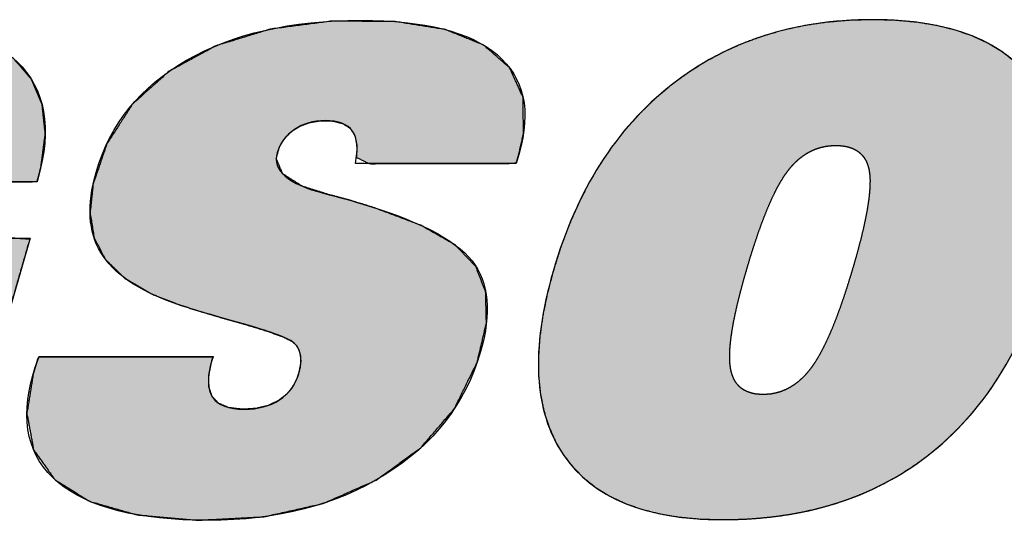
# Model space of a CAD drawing. Header units: millimetres. Extents: x 6 to 292, y 5 to 204.
# Tile 5 of 9: x 183.82 to 188.91, y 27.4 to 29.99. Entities that reach past the tile are written whole.
import ezdxf

# ---------------------------------------------------------------- set-up
doc = ezdxf.new("R2010")
doc.units = ezdxf.units.MM
doc.layers.add('细实线', color=7, linetype='Continuous')
doc.layers.add('阴影线', color=7, linetype='Continuous')

# ---------------------------------------------------------------- blocks, each defined once
blk = doc.blocks.new('DEGSON-LOGO')
at = {"layer": '阴影线', "linetype": 'Continuous'}
h = blk.add_hatch(color=7, dxfattribs=at)
edge = h.paths.add_edge_path()
edge.add_spline(control_points=[(12.8619, 1.9165), (12.8891, 1.9289), (12.9176, 1.9381), (12.9475, 1.9443)], knot_values=[0.28, 0.28, 0.28, 0.28, 0.31, 0.31, 0.31, 0.31], degree=3, periodic=0)
edge.add_spline(control_points=[(12.9475, 1.9443), (12.9773, 1.9505), (13.0086, 1.9536), (13.0411, 1.9536)], knot_values=[0.25, 0.25, 0.25, 0.25, 0.28, 0.28, 0.28, 0.28], degree=3, periodic=0)
edge.add_spline(control_points=[(13.0411, 1.9536), (13.0582, 1.9536), (13.0742, 1.9526), (13.0892, 1.9505)], knot_values=[0.22, 0.22, 0.22, 0.22, 0.25, 0.25, 0.25, 0.25], degree=3, periodic=0)
edge.add_spline(control_points=[(13.0892, 1.9505), (13.1042, 1.9485), (13.1181, 1.9454), (13.1309, 1.9413)], knot_values=[0.19, 0.19, 0.19, 0.19, 0.22, 0.22, 0.22, 0.22], degree=3, periodic=0)
edge.add_spline(control_points=[(13.1309, 1.9413), (13.1437, 1.9372), (13.1554, 1.932), (13.1661, 1.9259)], knot_values=[0.16, 0.16, 0.16, 0.16, 0.19, 0.19, 0.19, 0.19], degree=3, periodic=0)
edge.add_spline(control_points=[(13.1661, 1.9259), (13.1767, 1.9198), (13.1863, 1.9126), (13.1948, 1.9045)], knot_values=[0.129997, 0.129997, 0.129997, 0.129997, 0.16, 0.16, 0.16, 0.16], degree=3, periodic=0)
edge.add_spline(control_points=[(13.1948, 1.9045), (13.1962, 1.9032), (13.1976, 1.9018), (13.1989, 1.9004), (13.2057, 1.8932), (13.2115, 1.8854), (13.2164, 1.8771)], knot_values=[0.1, 0.1, 0.1, 0.1, 0.104997, 0.104997, 0.104997, 0.129997, 0.129997, 0.129997, 0.129997], degree=3, periodic=0)
edge.add_spline(control_points=[(13.2164, 1.8771), (13.2223, 1.867), (13.2269, 1.8562), (13.2302, 1.8445)], knot_values=[0.070003, 0.070003, 0.070003, 0.070003, 0.1, 0.1, 0.1, 0.1], degree=3, periodic=0)
edge.add_spline(control_points=[(13.2302, 1.8445), (13.2334, 1.8329), (13.2354, 1.8204), (13.2361, 1.8071)], knot_values=[0.04, 0.04, 0.04, 0.04, 0.070003, 0.070003, 0.070003, 0.070003], degree=3, periodic=0)
edge.add_spline(control_points=[(13.2361, 1.8071), (13.2367, 1.7938), (13.2361, 1.7798), (13.2342, 1.7649)], knot_values=[0.01, 0.01, 0.01, 0.01, 0.04, 0.04, 0.04, 0.04], degree=3, periodic=0)
edge.add_line((13.2342, 1.7649), (13.2926, 1.7497))
edge.add_line((13.2926, 1.7497), (13.5436, 1.7497))
edge.add_line((13.5436, 1.7497), (13.8559, 1.7497))
edge.add_line((13.8559, 1.7497), (14.0825, 1.7497))
edge.add_line((14.0825, 1.7497), (14.1179, 1.7502))
edge.add_line((14.1179, 1.7502), (14.1189, 1.7536))
edge.add_line((14.1189, 1.7536), (14.1202, 1.7583))
edge.add_line((14.1202, 1.7583), (14.1213, 1.7621))
edge.add_line((14.1213, 1.7621), (14.1376, 1.825))
edge.add_line((14.1376, 1.825), (14.1601, 1.9968))
edge.add_line((14.1601, 1.9968), (14.1438, 2.1478))
edge.add_line((14.1438, 2.1478), (14.0889, 2.2778))
edge.add_line((14.0889, 2.2778), (13.9953, 2.3869))
edge.add_line((13.9953, 2.3869), (13.8656, 2.4728))
edge.add_line((13.8656, 2.4728), (13.701, 2.5342))
edge.add_line((13.701, 2.5342), (13.5014, 2.5711))
edge.add_line((13.5014, 2.5711), (13.267, 2.5834))
edge.add_line((13.267, 2.5834), (12.954, 2.5641))
edge.add_line((12.954, 2.5641), (12.6649, 2.5061))
edge.add_line((12.6649, 2.5061), (12.4, 2.4095))
edge.add_line((12.4, 2.4095), (12.1592, 2.2743))
edge.add_line((12.1592, 2.2743), (11.9458, 2.1032))
edge.add_line((11.9458, 2.1032), (11.7659, 1.9008))
edge.add_line((11.7659, 1.9008), (11.6198, 1.6671))
edge.add_line((11.6198, 1.6671), (11.5076, 1.4022))
edge.add_line((11.5076, 1.4022), (11.4327, 1.1202))
edge.add_line((11.4327, 1.1202), (11.4055, 0.8641))
edge.add_line((11.4055, 0.8641), (11.4269, 0.6371))
edge.add_line((11.4269, 0.6371), (11.4967, 0.4392))
edge.add_line((11.4967, 0.4392), (11.6141, 0.2719))
edge.add_line((11.6141, 0.2719), (11.773, 0.1438))
edge.add_line((11.773, 0.1438), (11.9725, 0.0562))
edge.add_line((11.9725, 0.0562), (12.2126, 0.009))
edge.add_line((12.2126, 0.009), (12.4416, 0.0003))
edge.add_line((12.4416, 0.0003), (12.5843, 0.0044))
edge.add_line((12.5843, 0.0044), (12.732, 0.0137))
edge.add_line((12.732, 0.0137), (12.8847, 0.0281))
edge.add_line((12.8847, 0.0281), (13.0423, 0.0476))
edge.add_line((13.0423, 0.0476), (13.204, 0.0721))
edge.add_line((13.204, 0.0721), (13.3696, 0.1014))
edge.add_line((13.3696, 0.1014), (13.5389, 0.1357))
edge.add_line((13.5389, 0.1357), (13.7121, 0.175))
edge.add_line((13.7121, 0.175), (13.7269, 0.2259))
edge.add_line((13.7269, 0.2259), (13.7659, 0.3612))
edge.add_line((13.7659, 0.3612), (13.8216, 0.554))
edge.add_line((13.8216, 0.554), (13.8863, 0.7779))
edge.add_line((13.8863, 0.7779), (13.9523, 1.0061))
edge.add_line((13.9523, 1.0061), (14.0118, 1.2123))
edge.add_line((14.0118, 1.2123), (14.0573, 1.3697))
edge.add_line((14.0573, 1.3697), (14.081, 1.4517))
edge.add_line((14.081, 1.4517), (13.9958, 1.4577))
edge.add_spline(control_points=[(13.9958, 1.4577), (13.7508, 1.4577), (13.0596, 1.4577), (12.8671, 1.4577)], knot_values=[0.12, 0.12, 0.12, 0.12, 0.84, 0.84, 0.84, 0.84], degree=3, periodic=0)
edge.add_line((12.8671, 1.4577), (12.8112, 1.4382))
edge.add_line((12.8112, 1.4382), (12.7749, 1.3127))
edge.add_line((12.7749, 1.3127), (12.725, 1.1397))
edge.add_line((12.725, 1.1397), (12.6848, 1.0006))
edge.add_line((12.6848, 1.0006), (12.6811, 0.9669))
edge.add_spline(control_points=[(12.6811, 0.9669), (12.7161, 0.9669), (12.8952, 0.9669), (12.9714, 0.9669)], knot_values=[0.2, 0.2, 0.2, 0.2, 0.92, 0.92, 0.92, 0.92], degree=3, periodic=0)
edge.add_line((12.9714, 0.9669), (13.0054, 0.9656))
edge.add_line((13.0054, 0.9656), (12.9901, 0.9125))
edge.add_line((12.9901, 0.9125), (12.9623, 0.8162))
edge.add_line((12.9623, 0.8162), (12.9356, 0.7238))
edge.add_line((12.9356, 0.7238), (12.9237, 0.6825))
edge.add_spline(control_points=[(12.9237, 0.6825), (12.9115, 0.676), (12.8994, 0.6698), (12.8873, 0.6641)], knot_values=[0.97, 0.97, 0.97, 0.97, 1, 1, 1, 1], degree=3, periodic=0)
edge.add_spline(control_points=[(12.8873, 0.6641), (12.8753, 0.6584), (12.8633, 0.6531), (12.8513, 0.6481)], knot_values=[0.94, 0.94, 0.94, 0.94, 0.97, 0.97, 0.97, 0.97], degree=3, periodic=0)
edge.add_spline(control_points=[(12.8513, 0.6481), (12.8394, 0.6432), (12.8275, 0.6387), (12.8157, 0.6347)], knot_values=[0.91, 0.91, 0.91, 0.91, 0.94, 0.94, 0.94, 0.94], degree=3, periodic=0)
edge.add_spline(control_points=[(12.8157, 0.6347), (12.8039, 0.6306), (12.7922, 0.627), (12.7805, 0.6238)], knot_values=[0.88, 0.88, 0.88, 0.88, 0.91, 0.91, 0.91, 0.91], degree=3, periodic=0)
edge.add_spline(control_points=[(12.7805, 0.6238), (12.7786, 0.6232), (12.7767, 0.6227), (12.7747, 0.6222), (12.765, 0.6195), (12.7554, 0.6171), (12.7458, 0.615)], knot_values=[0.85, 0.85, 0.85, 0.85, 0.855, 0.855, 0.855, 0.88, 0.88, 0.88, 0.88], degree=3, periodic=0)
edge.add_spline(control_points=[(12.7458, 0.615), (12.7342, 0.6125), (12.7228, 0.6104), (12.7113, 0.6086)], knot_values=[0.82, 0.82, 0.82, 0.82, 0.85, 0.85, 0.85, 0.85], degree=3, periodic=0)
edge.add_spline(control_points=[(12.7113, 0.6086), (12.6999, 0.6069), (12.6885, 0.6055), (12.6772, 0.6045)], knot_values=[0.79, 0.79, 0.79, 0.79, 0.82, 0.82, 0.82, 0.82], degree=3, periodic=0)
edge.add_spline(control_points=[(12.6772, 0.6045), (12.6659, 0.6035), (12.6547, 0.6029), (12.6435, 0.6027)], knot_values=[0.76, 0.76, 0.76, 0.76, 0.79, 0.79, 0.79, 0.79], degree=3, periodic=0)
edge.add_spline(control_points=[(12.6435, 0.6027), (12.6398, 0.6026), (12.6361, 0.6025), (12.6324, 0.6025), (12.6117, 0.6025), (12.5924, 0.6038), (12.5743, 0.6062)], knot_values=[0.73, 0.73, 0.73, 0.73, 0.74, 0.74, 0.74, 0.76, 0.76, 0.76, 0.76], degree=3, periodic=0)
edge.add_spline(control_points=[(12.5743, 0.6062), (12.5472, 0.6099), (12.5231, 0.6164), (12.502, 0.6256)], knot_values=[0.7, 0.7, 0.7, 0.7, 0.73, 0.73, 0.73, 0.73], degree=3, periodic=0)
edge.add_spline(control_points=[(12.502, 0.6256), (12.4808, 0.6348), (12.4626, 0.6468), (12.4473, 0.6615)], knot_values=[0.669998, 0.669998, 0.669998, 0.669998, 0.7, 0.7, 0.7, 0.7], degree=3, periodic=0)
edge.add_spline(control_points=[(12.4473, 0.6615), (12.432, 0.6762), (12.4196, 0.6937), (12.4101, 0.7139)], knot_values=[0.64, 0.64, 0.64, 0.64, 0.669998, 0.669998, 0.669998, 0.669998], degree=3, periodic=0)
edge.add_spline(control_points=[(12.4101, 0.7139), (12.4054, 0.724), (12.4014, 0.7348), (12.3981, 0.7462), (12.3948, 0.7577), (12.3922, 0.7702), (12.3903, 0.7836)], knot_values=[0.61, 0.61, 0.61, 0.61, 0.625, 0.625, 0.625, 0.64, 0.64, 0.64, 0.64], degree=3, periodic=0)
edge.add_spline(control_points=[(12.3903, 0.7836), (12.3865, 0.8106), (12.3854, 0.8415), (12.3871, 0.8765)], knot_values=[0.58, 0.58, 0.58, 0.58, 0.61, 0.61, 0.61, 0.61], degree=3, periodic=0)
edge.add_spline(control_points=[(12.3871, 0.8765), (12.3887, 0.9115), (12.3932, 0.9505), (12.4003, 0.9935)], knot_values=[0.55, 0.55, 0.55, 0.55, 0.58, 0.58, 0.58, 0.58], degree=3, periodic=0)
edge.add_spline(control_points=[(12.4003, 0.9935), (12.4075, 1.0365), (12.4174, 1.0836), (12.43, 1.1347)], knot_values=[0.52, 0.52, 0.52, 0.52, 0.55, 0.55, 0.55, 0.55], degree=3, periodic=0)
edge.add_spline(control_points=[(12.43, 1.1347), (12.4385, 1.1687), (12.4481, 1.2046), (12.459, 1.2422), (12.465, 1.263), (12.471, 1.2832), (12.4771, 1.303)], knot_values=[0.49, 0.49, 0.49, 0.49, 0.51, 0.51, 0.51, 0.52, 0.52, 0.52, 0.52], degree=3, periodic=0)
edge.add_spline(control_points=[(12.4771, 1.303), (12.4954, 1.3624), (12.514, 1.4173), (12.5331, 1.4679)], knot_values=[0.46, 0.46, 0.46, 0.46, 0.49, 0.49, 0.49, 0.49], degree=3, periodic=0)
edge.add_spline(control_points=[(12.5331, 1.4679), (12.5521, 1.5184), (12.5715, 1.5646), (12.5913, 1.6065)], knot_values=[0.43, 0.43, 0.43, 0.43, 0.46, 0.46, 0.46, 0.46], degree=3, periodic=0)
edge.add_spline(control_points=[(12.5913, 1.6065), (12.6112, 1.6483), (12.6314, 1.6858), (12.652, 1.7189)], knot_values=[0.4, 0.4, 0.4, 0.4, 0.43, 0.43, 0.43, 0.43], degree=3, periodic=0)
edge.add_spline(control_points=[(12.652, 1.7189), (12.6691, 1.7465), (12.6866, 1.7711), (12.7043, 1.7926), (12.7078, 1.7969), (12.7114, 1.8011), (12.715, 1.8052)], knot_values=[0.37, 0.37, 0.37, 0.37, 0.395, 0.395, 0.395, 0.4, 0.4, 0.4, 0.4], degree=3, periodic=0)
edge.add_spline(control_points=[(12.715, 1.8052), (12.7368, 1.8299), (12.76, 1.8515), (12.7844, 1.8701)], knot_values=[0.34, 0.34, 0.34, 0.34, 0.37, 0.37, 0.37, 0.37], degree=3, periodic=0)
edge.add_spline(control_points=[(12.7844, 1.8701), (12.8089, 1.8886), (12.8348, 1.9041), (12.8619, 1.9165)], knot_values=[0.31, 0.31, 0.31, 0.31, 0.34, 0.34, 0.34, 0.34], degree=3, periodic=0)
h = blk.add_hatch(color=7, dxfattribs=at)
edge = h.paths.add_edge_path()
edge.add_line((15.9675, 2.577), (15.6421, 2.5794))
edge.add_line((15.6421, 2.5794), (15.3214, 2.5378))
edge.add_line((15.3214, 2.5378), (15.0404, 2.4513))
edge.add_line((15.0404, 2.4513), (14.8002, 2.3207))
edge.add_line((14.8002, 2.3207), (14.6121, 2.1521))
edge.add_line((14.6121, 2.1521), (14.4788, 1.9471))
edge.add_line((14.4788, 1.9471), (14.4074, 1.7386))
edge.add_line((14.4074, 1.7386), (14.3915, 1.5892))
edge.add_line((14.3915, 1.5892), (14.4125, 1.4593))
edge.add_line((14.4125, 1.4593), (14.4708, 1.3483))
edge.add_line((14.4708, 1.3483), (14.5694, 1.2521))
edge.add_line((14.5694, 1.2521), (14.7093, 1.1698))
edge.add_line((14.7093, 1.1698), (14.856, 1.1121))
edge.add_line((14.856, 1.1121), (14.9501, 1.0822))
edge.add_line((14.9501, 1.0822), (15.0634, 1.0486))
edge.add_line((15.0634, 1.0486), (15.1439, 1.0259))
edge.add_spline(control_points=[(15.1439, 1.0259), (15.1485, 1.0246), (15.1532, 1.0233), (15.1579, 1.022), (15.1704, 1.0185), (15.1824, 1.0151), (15.1941, 1.0117)], knot_values=[0.493571, 0.493571, 0.493571, 0.493571, 0.495999, 0.495999, 0.495999, 0.502428, 0.502428, 0.502428, 0.502428], degree=3, periodic=0)
edge.add_spline(control_points=[(15.1941, 1.0117), (15.2368, 0.9994), (15.2743, 0.9879), (15.3065, 0.9773)], knot_values=[0.47, 0.47, 0.47, 0.47, 0.493571, 0.493571, 0.493571, 0.493571], degree=3, periodic=0)
edge.add_spline(control_points=[(15.3065, 0.9773), (15.3387, 0.9667), (15.3656, 0.9569), (15.3873, 0.9479)], knot_values=[0.446429, 0.446429, 0.446429, 0.446429, 0.47, 0.47, 0.47, 0.47], degree=3, periodic=0)
edge.add_spline(control_points=[(15.3873, 0.9479), (15.4038, 0.941), (15.4172, 0.9347), (15.4276, 0.9287), (15.4297, 0.9275), (15.4316, 0.9263), (15.4335, 0.925)], knot_values=[0.422857, 0.422857, 0.422857, 0.422857, 0.440714, 0.440714, 0.440714, 0.446429, 0.446429, 0.446429, 0.446429], degree=3, periodic=0)
edge.add_spline(control_points=[(15.4335, 0.925), (15.4413, 0.9196), (15.4482, 0.9135), (15.454, 0.9067)], knot_values=[0.399284, 0.399284, 0.399284, 0.399284, 0.422857, 0.422857, 0.422857, 0.422857], degree=3, periodic=0)
edge.add_spline(control_points=[(15.454, 0.9067), (15.4599, 0.8998), (15.4647, 0.8921), (15.4685, 0.8836)], knot_values=[0.375714, 0.375714, 0.375714, 0.375714, 0.399284, 0.399284, 0.399284, 0.399284], degree=3, periodic=0)
edge.add_spline(control_points=[(15.4685, 0.8836), (15.4715, 0.8769), (15.4739, 0.8698), (15.4756, 0.8621), (15.4761, 0.86), (15.4765, 0.8579), (15.4769, 0.8558)], knot_values=[0.352143, 0.352143, 0.352143, 0.352143, 0.370714, 0.370714, 0.370714, 0.375714, 0.375714, 0.375714, 0.375714], degree=3, periodic=0)
edge.add_spline(control_points=[(15.4769, 0.8558), (15.4788, 0.8458), (15.4797, 0.8351), (15.4794, 0.8238)], knot_values=[0.328571, 0.328571, 0.328571, 0.328571, 0.352143, 0.352143, 0.352143, 0.352143], degree=3, periodic=0)
edge.add_spline(control_points=[(15.4794, 0.8238), (15.4792, 0.8125), (15.478, 0.8005), (15.4757, 0.7879)], knot_values=[0.305, 0.305, 0.305, 0.305, 0.328571, 0.328571, 0.328571, 0.328571], degree=3, periodic=0)
edge.add_spline(control_points=[(15.4757, 0.7879), (15.4738, 0.7775), (15.4712, 0.7667), (15.468, 0.7555), (15.467, 0.7521), (15.466, 0.7487), (15.4649, 0.7454)], knot_values=[0.281429, 0.281429, 0.281429, 0.281429, 0.300714, 0.300714, 0.300714, 0.305, 0.305, 0.305, 0.305], degree=3, periodic=0)
edge.add_spline(control_points=[(15.4649, 0.7454), (15.4588, 0.7271), (15.4509, 0.7102), (15.4412, 0.6946)], knot_values=[0.257855, 0.257855, 0.257855, 0.257855, 0.281429, 0.281429, 0.281429, 0.281429], degree=3, periodic=0)
edge.add_spline(control_points=[(15.4412, 0.6946), (15.4315, 0.679), (15.42, 0.6648), (15.4067, 0.652)], knot_values=[0.234286, 0.234286, 0.234286, 0.234286, 0.257855, 0.257855, 0.257855, 0.257855], degree=3, periodic=0)
edge.add_spline(control_points=[(15.4067, 0.652), (15.3955, 0.641), (15.383, 0.6311), (15.3692, 0.6222), (15.3667, 0.6206), (15.3642, 0.619), (15.3616, 0.6175)], knot_values=[0.210717, 0.210717, 0.210717, 0.210717, 0.230717, 0.230717, 0.230717, 0.234286, 0.234286, 0.234286, 0.234286], degree=3, periodic=0)
edge.add_spline(control_points=[(15.3616, 0.6175), (15.3448, 0.6073), (15.3269, 0.5989), (15.3078, 0.5923)], knot_values=[0.187147, 0.187147, 0.187147, 0.187147, 0.210717, 0.210717, 0.210717, 0.210717], degree=3, periodic=0)
edge.add_spline(control_points=[(15.3078, 0.5923), (15.2887, 0.5856), (15.2684, 0.5808), (15.247, 0.5777)], knot_values=[0.163571, 0.163571, 0.163571, 0.163571, 0.187147, 0.187147, 0.187147, 0.187147], degree=3, periodic=0)
edge.add_spline(control_points=[(15.247, 0.5777), (15.2281, 0.5749), (15.2084, 0.5736), (15.1878, 0.5736), (15.1845, 0.5736), (15.1813, 0.5736), (15.1781, 0.5737)], knot_values=[0.14, 0.14, 0.14, 0.14, 0.160714, 0.160714, 0.160714, 0.163571, 0.163571, 0.163571, 0.163571], degree=3, periodic=0)
edge.add_spline(control_points=[(15.1781, 0.5737), (15.1518, 0.5742), (15.1286, 0.577), (15.1083, 0.5821)], knot_values=[0.116429, 0.116429, 0.116429, 0.116429, 0.14, 0.14, 0.14, 0.14], degree=3, periodic=0)
edge.add_spline(control_points=[(15.1083, 0.5821), (15.088, 0.5872), (15.0707, 0.5945), (15.0563, 0.604)], knot_values=[0.092857, 0.092857, 0.092857, 0.092857, 0.116429, 0.116429, 0.116429, 0.116429], degree=3, periodic=0)
edge.add_spline(control_points=[(15.0563, 0.604), (15.0432, 0.6127), (15.0326, 0.6232), (15.0243, 0.6356), (15.0235, 0.6368), (15.0227, 0.6381), (15.022, 0.6393)], knot_values=[0.069286, 0.069286, 0.069286, 0.069286, 0.090714, 0.090714, 0.090714, 0.092857, 0.092857, 0.092857, 0.092857], degree=3, periodic=0)
edge.add_spline(control_points=[(15.022, 0.6393), (15.0136, 0.6533), (15.0079, 0.6697), (15.0051, 0.6885)], knot_values=[0.045714, 0.045714, 0.045714, 0.045714, 0.069286, 0.069286, 0.069286, 0.069286], degree=3, periodic=0)
edge.add_spline(control_points=[(15.0051, 0.6885), (15.0023, 0.7073), (15.0023, 0.7285), (15.0051, 0.7521)], knot_values=[0.022143, 0.022143, 0.022143, 0.022143, 0.045714, 0.045714, 0.045714, 0.045714], degree=3, periodic=0)
edge.add_spline(control_points=[(15.0051, 0.7521), (15.0077, 0.7743), (15.0128, 0.7986), (15.0204, 0.825)], knot_values=[0, 0, 0, 0, 0.022143, 0.022143, 0.022143, 0.022143], degree=3, periodic=0)
edge.add_line((15.0205, 0.825), (15.0205, 0.825))
edge.add_line((15.0205, 0.825), (15.0221, 0.8307))
edge.add_spline(control_points=[(15.0221, 0.8307), (15.023, 0.8338), (15.0241, 0.8375), (15.025, 0.8404)], knot_values=[0.32, 0.32, 0.32, 0.32, 0.65, 0.65, 0.65, 0.65], degree=3, periodic=0)
edge.add_line((15.025, 0.8404), (15.0261, 0.8453))
edge.add_line((15.0261, 0.8453), (14.7852, 0.8453))
edge.add_line((14.7852, 0.8453), (14.3563, 0.8453))
edge.add_line((14.3563, 0.8453), (14.1272, 0.8453))
edge.add_line((14.1272, 0.8453), (14.1251, 0.8401))
edge.add_line((14.1251, 0.8401), (14.123, 0.8346))
edge.add_line((14.123, 0.8346), (14.1208, 0.829))
edge.add_line((14.1208, 0.829), (14.1186, 0.8231))
edge.add_line((14.1186, 0.8231), (14.1165, 0.8171))
edge.add_line((14.1165, 0.8171), (14.1143, 0.8109))
edge.add_line((14.1143, 0.8109), (14.1142, 0.8105))
edge.add_line((14.1142, 0.8105), (14.1099, 0.7968))
edge.add_line((14.1099, 0.7968), (14.1098, 0.7965))
edge.add_line((14.1098, 0.7965), (14.1046, 0.7789))
edge.add_line((14.1046, 0.7789), (14.0984, 0.7576))
edge.add_line((14.0984, 0.7576), (14.0653, 0.5525))
edge.add_line((14.0653, 0.5525), (14.0999, 0.364))
edge.add_line((14.0999, 0.364), (14.2082, 0.2118))
edge.add_line((14.2082, 0.2118), (14.3879, 0.0988))
edge.add_line((14.3879, 0.0988), (14.6347, 0.0283))
edge.add_line((14.6347, 0.0283), (14.9485, 0.0005))
edge.add_line((14.9485, 0.0005), (15.2889, 0.0184))
edge.add_line((15.2889, 0.0184), (15.5956, 0.0874))
edge.add_line((15.5956, 0.0874), (15.8681, 0.2078))
edge.add_line((15.8681, 0.2078), (16.0989, 0.3742))
edge.add_line((16.0989, 0.3742), (16.2731, 0.5773))
edge.add_line((16.2731, 0.5773), (16.3904, 0.817))
edge.add_line((16.3904, 0.817), (16.438, 1.0188))
edge.add_line((16.438, 1.0188), (16.4342, 1.1795))
edge.add_line((16.4342, 1.1795), (16.3833, 1.3121))
edge.add_line((16.3833, 1.3121), (16.2776, 1.4223))
edge.add_line((16.2776, 1.4223), (16.099, 1.5245))
edge.add_line((16.099, 1.5245), (15.8467, 1.6196))
edge.add_line((15.8467, 1.6196), (15.7336, 1.6537))
edge.add_line((15.7336, 1.6537), (15.6821, 1.6679))
edge.add_line((15.6821, 1.6679), (15.6215, 1.6838))
edge.add_spline(control_points=[(15.6215, 1.6838), (15.615, 1.6855), (15.6083, 1.6872), (15.6014, 1.6889), (15.558, 1.7001), (15.5203, 1.7124), (15.4882, 1.7259)], knot_values=[0.318, 0.318, 0.318, 0.318, 0.324667, 0.324667, 0.324667, 0.34, 0.34, 0.34, 0.34], degree=3, periodic=0)
edge.add_spline(control_points=[(15.4882, 1.7259), (15.4423, 1.7452), (15.408, 1.7668), (15.3855, 1.7908)], knot_values=[0.296, 0.296, 0.296, 0.296, 0.318, 0.318, 0.318, 0.318], degree=3, periodic=0)
edge.add_spline(control_points=[(15.3855, 1.7908), (15.363, 1.8148), (15.3521, 1.8411), (15.3531, 1.8697)], knot_values=[0.274, 0.274, 0.274, 0.274, 0.296, 0.296, 0.296, 0.296], degree=3, periodic=0)
edge.add_spline(control_points=[(15.3531, 1.8697), (15.3534, 1.8793), (15.355, 1.8891), (15.3579, 1.8992), (15.3611, 1.9101), (15.365, 1.9206), (15.3696, 1.9306)], knot_values=[0.252, 0.252, 0.252, 0.252, 0.259333, 0.259333, 0.259333, 0.274, 0.274, 0.274, 0.274], degree=3, periodic=0)
edge.add_spline(control_points=[(15.3696, 1.9306), (15.3766, 1.9457), (15.3852, 1.9596), (15.3955, 1.9726)], knot_values=[0.23, 0.23, 0.23, 0.23, 0.252, 0.252, 0.252, 0.252], degree=3, periodic=0)
edge.add_spline(control_points=[(15.3955, 1.9726), (15.4058, 1.9855), (15.4178, 1.9974), (15.4315, 2.0082)], knot_values=[0.208, 0.208, 0.208, 0.208, 0.23, 0.23, 0.23, 0.23], degree=3, periodic=0)
edge.add_spline(control_points=[(15.4315, 2.0082), (15.4365, 2.0122), (15.4417, 2.016), (15.4472, 2.0197), (15.4566, 2.0261), (15.4664, 2.0319), (15.4765, 2.037)], knot_values=[0.186, 0.186, 0.186, 0.186, 0.194, 0.194, 0.194, 0.208, 0.208, 0.208, 0.208], degree=3, periodic=0)
edge.add_spline(control_points=[(15.4765, 2.037), (15.4924, 2.0449), (15.5091, 2.0512), (15.5267, 2.0558)], knot_values=[0.164, 0.164, 0.164, 0.164, 0.186, 0.186, 0.186, 0.186], degree=3, periodic=0)
edge.add_spline(control_points=[(15.5267, 2.0558), (15.5443, 2.0604), (15.5626, 2.0634), (15.5817, 2.0646)], knot_values=[0.142004, 0.142004, 0.142004, 0.142004, 0.164, 0.164, 0.164, 0.164], degree=3, periodic=0)
edge.add_spline(control_points=[(15.5817, 2.0646), (15.5893, 2.0652), (15.5969, 2.0654), (15.6047, 2.0654), (15.6186, 2.0654), (15.6316, 2.0647), (15.6437, 2.0633)], knot_values=[0.12, 0.12, 0.12, 0.12, 0.12867, 0.12867, 0.12867, 0.142004, 0.142004, 0.142004, 0.142004], degree=3, periodic=0)
edge.add_spline(control_points=[(15.6437, 2.0633), (15.6637, 2.0609), (15.6812, 2.0565), (15.6964, 2.0502)], knot_values=[0.098, 0.098, 0.098, 0.098, 0.12, 0.12, 0.12, 0.12], degree=3, periodic=0)
edge.add_spline(control_points=[(15.6964, 2.0502), (15.7115, 2.0439), (15.7242, 2.0356), (15.7346, 2.0252)], knot_values=[0.075997, 0.075997, 0.075997, 0.075997, 0.098, 0.098, 0.098, 0.098], degree=3, periodic=0)
edge.add_spline(control_points=[(15.7346, 2.0252), (15.739, 2.0209), (15.7429, 2.0161), (15.7465, 2.011), (15.7512, 2.0042), (15.7553, 1.9966), (15.7586, 1.9883)], knot_values=[0.054003, 0.054003, 0.054003, 0.054003, 0.063333, 0.063333, 0.063333, 0.075997, 0.075997, 0.075997, 0.075997], degree=3, periodic=0)
edge.add_spline(control_points=[(15.7586, 1.9883), (15.7644, 1.9739), (15.768, 1.9573), (15.7694, 1.9386)], knot_values=[0.032, 0.032, 0.032, 0.032, 0.054003, 0.054003, 0.054003, 0.054003], degree=3, periodic=0)
edge.add_spline(control_points=[(15.7694, 1.9386), (15.7708, 1.9198), (15.7701, 1.8989), (15.7671, 1.8758)], knot_values=[0.01, 0.01, 0.01, 0.01, 0.032, 0.032, 0.032, 0.032], degree=3, periodic=0)
edge.add_line((15.7671, 1.8758), (15.8327, 1.843))
edge.add_line((15.8327, 1.843), (16.189, 1.843))
edge.add_line((16.189, 1.843), (16.5345, 1.843))
edge.add_line((16.5345, 1.843), (16.5926, 1.847))
edge.add_line((16.5926, 1.847), (16.5991, 1.8694))
edge.add_line((16.5991, 1.8694), (16.6055, 1.8917))
edge.add_line((16.6055, 1.8917), (16.6296, 1.9982))
edge.add_line((16.6296, 1.9982), (16.6274, 2.1845))
edge.add_line((16.6274, 2.1845), (16.5588, 2.337))
edge.add_line((16.5588, 2.337), (16.4241, 2.4553))
edge.add_line((16.4241, 2.4553), (16.2267, 2.5355))
edge.add_line((16.2267, 2.5355), (15.9675, 2.577))
h = blk.add_hatch(color=7, dxfattribs=at)
h.paths.add_polyline_path([(17.6566, 0.0034), (17.7193, 0.0043), (17.781, 0.0067), (17.8418, 0.0109), (17.9014, 0.0166), (17.9601, 0.0241), (18.0177, 0.0332), (18.0743, 0.0439), (18.1299, 0.0563), (18.1844, 0.0704), (18.2379, 0.0861), (18.2904, 0.1034), (18.3419, 0.1224), (18.3923, 0.1431), (18.4417, 0.1654), (18.4901, 0.1894), (18.5375, 0.2151), (18.5838, 0.2424), (18.6291, 0.2714), (18.6734, 0.302), (18.7167, 0.3343), (18.7998, 0.4035), (18.8779, 0.4786), (18.9512, 0.5597), (19.0195, 0.6468), (19.0828, 0.7397), (19.1413, 0.8386), (19.1948, 0.9435), (19.2434, 1.0543), (19.2871, 1.171), (19.3258, 1.2937), (19.3575, 1.4147), (19.3809, 1.53), (19.3962, 1.6397), (19.4032, 1.7439), (19.4021, 1.8423), (19.3927, 1.9351), (19.3751, 2.0223), (19.3492, 2.1038), (19.3151, 2.1796), (19.2728, 2.2497), (19.2227, 2.3138), (19.165, 2.3711), (19.0998, 2.4217), (19.0271, 2.4655), (18.9469, 2.5026), (18.8591, 2.5329), (18.7638, 2.5565), (18.661, 2.5734), (18.5507, 2.5835), (18.4328, 2.5869), (18.3124, 2.5835), (18.1957, 2.5734), (18.0826, 2.5565), (17.9732, 2.5329), (17.8674, 2.5025), (17.7652, 2.4654), (17.6666, 2.4215), (17.5717, 2.3708), (17.4804, 2.3134), (17.3926, 2.2491), (17.3092, 2.1787), (17.2308, 2.1026), (17.1574, 2.0209), (17.089, 1.9335), (17.0256, 1.8405), (16.9672, 1.7418), (16.9138, 1.6374), (16.8655, 1.5274), (16.8221, 1.4117), (16.7837, 1.2902), (16.7523, 1.1704), (16.7291, 1.0562), (16.7139, 0.9474), (16.7069, 0.8441), (16.7079, 0.7463), (16.717, 0.6541), (16.7342, 0.5674), (16.7596, 0.4863), (16.793, 0.4107), (16.8345, 0.3406), (16.8837, 0.2766), (16.9402, 0.2193), (17.0041, 0.1687), (17.0753, 0.1248), (17.1538, 0.0878), (17.2397, 0.0574), (17.3329, 0.0338), (17.4335, 0.0169), (17.5413, 0.0068)])
h.paths.add_polyline_path([(18.2416, 1.9368), (18.2149, 1.9357), (18.189, 1.9323), (18.1638, 1.9267), (18.1394, 1.9189), (18.1158, 1.9087), (18.093, 1.8964), (18.071, 1.8818), (18.0498, 1.865), (18.0294, 1.8459), (18.0098, 1.8246), (17.991, 1.8011), (17.9726, 1.7747), (17.9542, 1.7445), (17.9356, 1.7104), (17.9169, 1.6724), (17.898, 1.6306), (17.8791, 1.5849), (17.86, 1.5353), (17.8409, 1.4819), (17.8216, 1.4246), (17.8021, 1.3634), (17.7826, 1.2983), (17.7646, 1.2349), (17.7488, 1.1758), (17.735, 1.1201), (17.7233, 1.0679), (17.7135, 1.0191), (17.7057, 0.9738), (17.6999, 0.9319), (17.6961, 0.8934), (17.6943, 0.8584), (17.6945, 0.8269), (17.6967, 0.7988), (17.7008, 0.774), (17.7071, 0.7514), (17.7154, 0.7311), (17.7257, 0.7131), (17.7381, 0.6973), (17.7526, 0.6838), (17.769, 0.6725), (17.7876, 0.6636), (17.8082, 0.6569), (17.8308, 0.6524), (17.8555, 0.6503), (17.882, 0.6504), (17.9083, 0.6529), (17.9339, 0.6579), (17.9587, 0.6652), (17.9828, 0.6749), (18.0062, 0.687), (18.0288, 0.7015), (18.0507, 0.7184), (18.0718, 0.7376), (18.0922, 0.7593), (18.1118, 0.7834), (18.1307, 0.81), (18.1496, 0.8402), (18.1686, 0.8742), (18.1878, 0.9121), (18.207, 0.9538), (18.2263, 0.9993), (18.2458, 1.0486), (18.2653, 1.1017), (18.285, 1.1587), (18.3047, 1.2194), (18.3245, 1.284), (18.3437, 1.3497), (18.36, 1.4092), (18.3744, 1.4652), (18.3868, 1.5176), (18.3971, 1.5665), (18.4055, 1.612), (18.4118, 1.6539), (18.4162, 1.6923), (18.4186, 1.7272), (18.419, 1.7587), (18.4173, 1.7866), (18.4142, 1.8085), (18.4117, 1.8199), (18.4087, 1.8308), (18.4051, 1.8412), (18.4011, 1.851), (18.3966, 1.8603), (18.3915, 1.869), (18.386, 1.8772), (18.3799, 1.8849), (18.3733, 1.8921), (18.3662, 1.8987), (18.3587, 1.9048), (18.3506, 1.9104), (18.3419, 1.9154), (18.3328, 1.9199), (18.3232, 1.9239), (18.3131, 1.9273), (18.3024, 1.9302), (18.2913, 1.9326), (18.2796, 1.9345), (18.2675, 1.9358), (18.2548, 1.9366)])
at = {"color": 7, "linetype": 'Continuous'}
for points, degree, knots in [([(13.7121, 0.175), (13.4689, 0.117), (13.2368, 0.0735), (13.0157, 0.044), (12.7946, 0.0144), (12.5875, 0), (12.3951, 0), (11.996, 0), (11.7141, 0.117), (11.5499, 0.3511), (11.3854, 0.5857), (11.3615, 0.9043), (11.4777, 1.307), (11.5944, 1.7108), (11.8091, 2.0249), (12.1215, 2.248), (12.4333, 2.4716), (12.8157, 2.5834), (13.267, 2.5834), (13.6169, 2.5834), (13.8657, 2.5121), (14.0136, 2.3702), (14.1614, 2.2283), (14.1975, 2.026), (14.1216, 1.763)], 3, [0, 0, 0, 0, 0.125, 0.125, 0.125, 0.25, 0.25, 0.25, 0.375, 0.375, 0.375, 0.5, 0.5, 0.5, 0.625, 0.625, 0.625, 0.75, 0.75, 0.75, 0.875, 0.875, 0.875, 1, 1, 1, 1]), ([(13.7121, 0.175), (13.5389, 0.1357), (13.3696, 0.1014), (13.204, 0.0721), (13.0423, 0.0476), (12.8847, 0.0281), (12.732, 0.0137), (12.5843, 0.0044), (12.4416, 0.0003), (12.2126, 0.009), (11.9725, 0.0562), (11.773, 0.1438), (11.6141, 0.2719), (11.4967, 0.4392), (11.4269, 0.6371), (11.4055, 0.8641), (11.4327, 1.1202), (11.5076, 1.4022), (11.6198, 1.6671), (11.7659, 1.9008), (11.9458, 2.1032), (12.1592, 2.2743), (12.4, 2.4095), (12.6649, 2.5061), (12.954, 2.5641), (13.267, 2.5834), (13.5014, 2.5711), (13.701, 2.5342), (13.8656, 2.4728), (13.9953, 2.3869), (14.0889, 2.2778), (14.1438, 2.1478), (14.1601, 1.9968), (14.1376, 1.825), (14.1213, 1.7621), (14.1202, 1.7583), (14.1189, 1.7536), (14.1179, 1.7502), (14.0825, 1.7497), (13.8559, 1.7497), (13.5436, 1.7497), (13.2926, 1.7497), (13.2342, 1.7649), (13.2361, 1.8071), (13.2302, 1.8445), (13.2164, 1.8771), (13.1948, 1.9045), (13.1661, 1.9259), (13.1309, 1.9413), (13.0892, 1.9505), (13.0411, 1.9536), (12.9475, 1.9443), (12.8619, 1.9165), (12.7844, 1.8701), (12.715, 1.8052), (12.652, 1.7189), (12.5913, 1.6065), (12.5331, 1.4679), (12.4771, 1.303), (12.43, 1.1347), (12.4003, 0.9935), (12.3871, 0.8765), (12.3903, 0.7836), (12.4101, 0.7139), (12.4473, 0.6615), (12.502, 0.6256), (12.5743, 0.6062), (12.6435, 0.6027), (12.6772, 0.6045), (12.7113, 0.6086), (12.7458, 0.615), (12.7805, 0.6238), (12.8157, 0.6347), (12.8513, 0.6481), (12.8873, 0.6641), (12.9237, 0.6825), (12.9356, 0.7238), (12.9623, 0.8162), (12.9901, 0.9125), (13.0054, 0.9656), (12.9714, 0.9669), (12.8701, 0.9669), (12.755, 0.9669), (12.6811, 0.9669), (12.6848, 1.0006), (12.725, 1.1397), (12.7749, 1.3127), (12.8112, 1.4382), (12.8671, 1.4577), (13.1909, 1.4577), (13.6371, 1.4577), (13.9958, 1.4577), (14.081, 1.4517), (14.0573, 1.3697), (14.0118, 1.2123), (13.9523, 1.0061), (13.8863, 0.7779), (13.8216, 0.554), (13.7659, 0.3612), (13.7269, 0.2259), (13.7121, 0.175)], 1, [0, 0, 0.012583, 0.024827, 0.03674, 0.048331, 0.059582, 0.070447, 0.080935, 0.091051, 0.107291, 0.124629, 0.140069, 0.154528, 0.169008, 0.183883, 0.200038, 0.218282, 0.238958, 0.259339, 0.278866, 0.298055, 0.317438, 0.337005, 0.356988, 0.377875, 0.400093, 0.41673, 0.431109, 0.44356, 0.454583, 0.464764, 0.474766, 0.485523, 0.497806, 0.502408, 0.502686, 0.503031, 0.503282, 0.505788, 0.521841, 0.543968, 0.561757, 0.566033, 0.56903, 0.571714, 0.574216, 0.576693, 0.579229, 0.58195, 0.584976, 0.588391, 0.595057, 0.601433, 0.607832, 0.614562, 0.622138, 0.631188, 0.641841, 0.654177, 0.666564, 0.676784, 0.685127, 0.691711, 0.69685, 0.701401, 0.706037, 0.711343, 0.716254, 0.718646, 0.721079, 0.723562, 0.726102, 0.728709, 0.731408, 0.7342, 0.737087, 0.740132, 0.746947, 0.754051, 0.757966, 0.760378, 0.76756, 0.775714, 0.780952, 0.783352, 0.793608, 0.806366, 0.815622, 0.81982, 0.842758, 0.874376, 0.899794, 0.90584, 0.911889, 0.923495, 0.938698, 0.955536, 0.972046, 0.986268, 0.99624, 1, 1]), ([(14.1272, 0.8453), (14.3563, 0.8453), (14.7852, 0.8453), (15.0261, 0.8453), (15.025, 0.8404), (15.0221, 0.8307), (15.0205, 0.825), (15.0051, 0.7521), (15.0051, 0.6885), (15.022, 0.6393), (15.0563, 0.604), (15.1083, 0.5821), (15.1781, 0.5737), (15.247, 0.5777), (15.3078, 0.5923), (15.3616, 0.6175), (15.4067, 0.652), (15.4412, 0.6946), (15.4649, 0.7454), (15.4757, 0.7879), (15.4794, 0.8238), (15.4769, 0.8558), (15.4685, 0.8836), (15.454, 0.9067), (15.4335, 0.925), (15.3873, 0.9479), (15.3065, 0.9773), (15.1941, 1.0117), (15.0634, 1.0486), (14.9501, 1.0822), (14.856, 1.1121), (14.7093, 1.1698), (14.5694, 1.2521), (14.4708, 1.3483), (14.4125, 1.4593), (14.3915, 1.5892), (14.4074, 1.7386), (14.4788, 1.9471), (14.6121, 2.1521), (14.8002, 2.3207), (15.0404, 2.4513), (15.3214, 2.5378), (15.6421, 2.5794), (15.9675, 2.577), (16.2267, 2.5355), (16.4241, 2.4553), (16.5588, 2.337), (16.6274, 2.1845), (16.6296, 1.9982), (16.6055, 1.8917), (16.5991, 1.8694), (16.5926, 1.847), (16.5345, 1.843), (16.189, 1.843), (15.8327, 1.843), (15.7671, 1.8758), (15.7694, 1.9386), (15.7586, 1.9883), (15.7346, 2.0252), (15.6964, 2.0502), (15.6437, 2.0633), (15.5817, 2.0646), (15.5267, 2.0558), (15.4765, 2.037), (15.4315, 2.0082), (15.3955, 1.9726), (15.3696, 1.9306), (15.3531, 1.8697), (15.3855, 1.7908), (15.4882, 1.7259), (15.6215, 1.6838), (15.6821, 1.6679), (15.7336, 1.6537), (15.8467, 1.6196), (16.099, 1.5245), (16.2776, 1.4223), (16.3833, 1.3121), (16.4342, 1.1795), (16.438, 1.0188), (16.3904, 0.817), (16.2731, 0.5773), (16.0989, 0.3742), (15.8681, 0.2078), (15.5956, 0.0874), (15.2889, 0.0184), (14.9485, 0.0005), (14.6347, 0.0283), (14.3879, 0.0988), (14.2082, 0.2118), (14.0999, 0.364), (14.0653, 0.5525), (14.0984, 0.7576), (14.1046, 0.7789), (14.1099, 0.7968), (14.1143, 0.8109), (14.1165, 0.8171), (14.1186, 0.8231), (14.1208, 0.829), (14.123, 0.8346), (14.1251, 0.8401), (14.1272, 0.8453)], 1, [0, 0, 0.01784, 0.051233, 0.069988, 0.070381, 0.071166, 0.071628, 0.077428, 0.08238, 0.086429, 0.090265, 0.094658, 0.100131, 0.105505, 0.110373, 0.115003, 0.119424, 0.123693, 0.128054, 0.131469, 0.134282, 0.136781, 0.139042, 0.141161, 0.143305, 0.147318, 0.154016, 0.163169, 0.173744, 0.182944, 0.190632, 0.202899, 0.215541, 0.226268, 0.236026, 0.24627, 0.257968, 0.275124, 0.294166, 0.313838, 0.335123, 0.358018, 0.383195, 0.408527, 0.428968, 0.445553, 0.459511, 0.472536, 0.487037, 0.495541, 0.49735, 0.499159, 0.503694, 0.530593, 0.558337, 0.564047, 0.568938, 0.572902, 0.576331, 0.579886, 0.58411, 0.588935, 0.593275, 0.597451, 0.601605, 0.605553, 0.609389, 0.614303, 0.620946, 0.630408, 0.641295, 0.64617, 0.650325, 0.659525, 0.680516, 0.696541, 0.708428, 0.71949, 0.732004, 0.748152, 0.768923, 0.789758, 0.811916, 0.835108, 0.859585, 0.886126, 0.91065, 0.930633, 0.94716, 0.961706, 0.976632, 0.992805, 0.994534, 0.995982, 0.997139, 0.99765, 0.998148, 0.998633, 0.999103, 0.999559, 1, 1]), ([(15.0204, 0.825), (14.9959, 0.7398), (14.9973, 0.6767), (15.0243, 0.6356), (15.0518, 0.5944), (15.106, 0.5736), (15.1878, 0.5736), (15.259, 0.5736), (15.3193, 0.5898), (15.3692, 0.6222), (15.4184, 0.6541), (15.4516, 0.6987), (15.468, 0.7555), (15.4801, 0.7972), (15.4827, 0.8326), (15.4756, 0.8621), (15.4691, 0.8916), (15.4528, 0.9137), (15.4276, 0.9287), (15.3859, 0.9525), (15.2962, 0.9832), (15.1579, 1.022), (15.0194, 1.0602), (14.9108, 1.0932), (14.8312, 1.1205), (14.6401, 1.1871), (14.5118, 1.2746), (14.4471, 1.3835), (14.3823, 1.4918), (14.374, 1.6297), (14.4224, 1.7978), (14.4943, 2.0463), (14.6498, 2.2399), (14.8894, 2.3771), (15.1289, 2.5145), (15.4293, 2.5834), (15.7901, 2.5834), (16.1193, 2.5834), (16.3536, 2.5243), (16.4933, 2.4061), (16.6328, 2.2874), (16.6707, 2.1175), (16.6067, 1.8957)], 3, [0, 0, 0, 0, 0.071429, 0.071429, 0.071429, 0.142857, 0.142857, 0.142857, 0.214286, 0.214286, 0.214286, 0.285714, 0.285714, 0.285714, 0.357143, 0.357143, 0.357143, 0.428571, 0.428571, 0.428571, 0.5, 0.5, 0.5, 0.571429, 0.571429, 0.571429, 0.642857, 0.642857, 0.642857, 0.714286, 0.714286, 0.714286, 0.785714, 0.785714, 0.785714, 0.857143, 0.857143, 0.857143, 0.928571, 0.928571, 0.928571, 1, 1, 1, 1]), ([(17.6566, 0.0034), (17.6566, 0.0034), (17.6566, 0.0034), (17.6566, 0.0034), (17.2603, 0.0034), (16.9862, 0.1159), (16.8345, 0.3406), (16.6826, 0.5648), (16.6657, 0.8818), (16.7837, 1.2902), (16.9033, 1.7045), (17.1062, 2.0238), (17.3926, 2.2491), (17.679, 2.4745), (18.0255, 2.5869), (18.4328, 2.5869), (18.8383, 2.5869), (19.1181, 2.4745), (19.2728, 2.2497), (19.4277, 2.0255), (19.4449, 1.7062), (19.3258, 1.2937), (19.2049, 0.8749), (19.0018, 0.5551), (18.7167, 0.3343), (18.4317, 0.1135), (18.0784, 0.0034), (17.6566, 0.0034)], 3, [0, 0, 0, 0, 0.1, 0.1, 0.1, 0.2, 0.2, 0.2, 0.3, 0.3, 0.3, 0.4, 0.4, 0.4, 0.5, 0.5, 0.5, 0.6, 0.6, 0.6, 0.7, 0.7, 0.7, 0.8, 0.8, 0.8, 1, 1, 1, 1]), ([(17.6566, 0.0034), (17.5413, 0.0068), (17.4335, 0.0169), (17.3329, 0.0338), (17.2397, 0.0574), (17.1538, 0.0878), (17.0753, 0.1248), (17.0041, 0.1687), (16.9402, 0.2193), (16.8837, 0.2766), (16.8345, 0.3406), (16.793, 0.4107), (16.7596, 0.4863), (16.7342, 0.5674), (16.717, 0.6541), (16.7079, 0.7463), (16.7069, 0.8441), (16.7139, 0.9474), (16.7291, 1.0562), (16.7523, 1.1704), (16.7837, 1.2902), (16.8221, 1.4117), (16.8655, 1.5274), (16.9138, 1.6374), (16.9672, 1.7418), (17.0256, 1.8405), (17.089, 1.9335), (17.1574, 2.0209), (17.2308, 2.1026), (17.3092, 2.1787), (17.3926, 2.2491), (17.4804, 2.3134), (17.5717, 2.3708), (17.6666, 2.4215), (17.7652, 2.4654), (17.8674, 2.5025), (17.9732, 2.5329), (18.0826, 2.5565), (18.1957, 2.5734), (18.3124, 2.5835), (18.4328, 2.5869), (18.5507, 2.5835), (18.661, 2.5734), (18.7638, 2.5565), (18.8591, 2.5329), (18.9469, 2.5026), (19.0271, 2.4655), (19.0998, 2.4217), (19.165, 2.3711), (19.2227, 2.3138), (19.2728, 2.2497), (19.3151, 2.1796), (19.3492, 2.1038), (19.3751, 2.0223), (19.3927, 1.9351), (19.4021, 1.8423), (19.4032, 1.7439), (19.3962, 1.6397), (19.3809, 1.53), (19.3575, 1.4147), (19.3258, 1.2937), (19.2871, 1.171), (19.2434, 1.0543), (19.1948, 0.9435), (19.1413, 0.8386), (19.0828, 0.7397), (19.0195, 0.6468), (18.9512, 0.5597), (18.8779, 0.4786), (18.7998, 0.4035), (18.7167, 0.3343), (18.6734, 0.302), (18.6291, 0.2714), (18.5838, 0.2424), (18.5375, 0.2151), (18.4901, 0.1894), (18.4417, 0.1654), (18.3923, 0.1431), (18.3419, 0.1224), (18.2904, 0.1034), (18.2379, 0.0861), (18.1844, 0.0704), (18.1299, 0.0563), (18.0743, 0.0439), (18.0177, 0.0332), (17.9601, 0.0241), (17.9014, 0.0166), (17.8418, 0.0109), (17.781, 0.0067), (17.7193, 0.0043), (17.6566, 0.0034)], 1, [0, 0, 0.013728, 0.026633, 0.038776, 0.050228, 0.061075, 0.07142, 0.081378, 0.091081, 0.100668, 0.110286, 0.119984, 0.129829, 0.139954, 0.150481, 0.161519, 0.173163, 0.185491, 0.198573, 0.212463, 0.22721, 0.242377, 0.257098, 0.271416, 0.285378, 0.299036, 0.312443, 0.325658, 0.338741, 0.351752, 0.364754, 0.377702, 0.390552, 0.403369, 0.41622, 0.429168, 0.442279, 0.455614, 0.46923, 0.483182, 0.497522, 0.51157, 0.524769, 0.537178, 0.548869, 0.559927, 0.570453, 0.580564, 0.590391, 0.600076, 0.609768, 0.619522, 0.629421, 0.639602, 0.650192, 0.661303, 0.673031, 0.685458, 0.698652, 0.71267, 0.727559, 0.742883, 0.757728, 0.772138, 0.786159, 0.799843, 0.813244, 0.826421, 0.839434, 0.852347, 0.865226, 0.871655, 0.878068, 0.884473, 0.890879, 0.897294, 0.903727, 0.910185, 0.916677, 0.923212, 0.929797, 0.936439, 0.943148, 0.949929, 0.95679, 0.963737, 0.970779, 0.97792, 0.985166, 0.992525, 1, 1]), ([(15.7617, 1.843), (15.7767, 1.9189), (15.7715, 1.975), (15.7465, 2.011), (15.7212, 2.0475), (15.6742, 2.0654), (15.6047, 2.0654), (15.545, 2.0654), (15.492, 2.0504), (15.4472, 2.0197), (15.4018, 1.989), (15.3723, 1.949), (15.3579, 1.8992), (15.3314, 1.8076), (15.4126, 1.7376), (15.6014, 1.6889), (15.6699, 1.6714), (15.7248, 1.657), (15.7651, 1.6443), (16.0774, 1.5538), (16.277, 1.4524), (16.3639, 1.3401), (16.4506, 1.2271), (16.4653, 1.0712), (16.4079, 0.8725), (16.3304, 0.6042), (16.166, 0.3917), (15.9139, 0.2352), (15.6623, 0.0782), (15.3582, 0), (15.0018, 0), (14.6409, 0), (14.3823, 0.0654), (14.2264, 0.1958), (14.0707, 0.3267), (14.0278, 0.5133), (14.0977, 0.7555), (14.1046, 0.7792), (14.1098, 0.7972), (14.1142, 0.8105), (14.1185, 0.8233), (14.123, 0.8349), (14.1272, 0.8453)], 3, [0, 0, 0, 0, 0.066667, 0.066667, 0.066667, 0.133333, 0.133333, 0.133333, 0.2, 0.2, 0.2, 0.266667, 0.266667, 0.266667, 0.333333, 0.333333, 0.333333, 0.4, 0.4, 0.4, 0.466667, 0.466667, 0.466667, 0.533333, 0.533333, 0.533333, 0.6, 0.6, 0.6, 0.666667, 0.666667, 0.666667, 0.733333, 0.733333, 0.733333, 0.8, 0.8, 0.8, 0.866667, 0.866667, 0.866667, 1, 1, 1, 1]), ([(18.2416, 1.9368), (18.2149, 1.9357), (18.189, 1.9323), (18.1638, 1.9267), (18.1394, 1.9189), (18.1158, 1.9087), (18.093, 1.8964), (18.071, 1.8818), (18.0498, 1.865), (18.0294, 1.8459), (18.0098, 1.8246), (17.991, 1.8011), (17.9726, 1.7747), (17.9542, 1.7445), (17.9356, 1.7104), (17.9169, 1.6724), (17.898, 1.6306), (17.8791, 1.5849), (17.86, 1.5353), (17.8409, 1.4819), (17.8216, 1.4246), (17.8021, 1.3634), (17.7826, 1.2983), (17.7646, 1.2349), (17.7488, 1.1758), (17.735, 1.1201), (17.7233, 1.0679), (17.7135, 1.0191), (17.7057, 0.9738), (17.6999, 0.9319), (17.6961, 0.8934), (17.6943, 0.8584), (17.6945, 0.8269), (17.6967, 0.7988), (17.7008, 0.774), (17.7071, 0.7514), (17.7154, 0.7311), (17.7257, 0.7131), (17.7381, 0.6973), (17.7526, 0.6838), (17.769, 0.6725), (17.7876, 0.6636), (17.8082, 0.6569), (17.8308, 0.6524), (17.8555, 0.6503), (17.882, 0.6504), (17.9083, 0.6529), (17.9339, 0.6579), (17.9587, 0.6652), (17.9828, 0.6749), (18.0062, 0.687), (18.0288, 0.7015), (18.0507, 0.7184), (18.0718, 0.7376), (18.0922, 0.7593), (18.1118, 0.7834), (18.1307, 0.81), (18.1496, 0.8402), (18.1686, 0.8742), (18.1878, 0.9121), (18.207, 0.9538), (18.2263, 0.9993), (18.2458, 1.0486), (18.2653, 1.1017), (18.285, 1.1587), (18.3047, 1.2194), (18.3245, 1.284), (18.3437, 1.3497), (18.36, 1.4092), (18.3744, 1.4652), (18.3868, 1.5176), (18.3971, 1.5665), (18.4055, 1.612), (18.4118, 1.6539), (18.4162, 1.6923), (18.4186, 1.7272), (18.419, 1.7587), (18.4173, 1.7866), (18.4142, 1.8085), (18.4117, 1.8199), (18.4087, 1.8308), (18.4051, 1.8412), (18.4011, 1.851), (18.3966, 1.8603), (18.3915, 1.869), (18.386, 1.8772), (18.3799, 1.8849), (18.3733, 1.8921), (18.3662, 1.8987), (18.3587, 1.9048), (18.3506, 1.9104), (18.3419, 1.9154), (18.3328, 1.9199), (18.3232, 1.9239), (18.3131, 1.9273), (18.3024, 1.9302), (18.2913, 1.9326), (18.2796, 1.9345), (18.2675, 1.9358), (18.2548, 1.9366), (18.2416, 1.9368)], 1, [0, 0, 0.008312, 0.016447, 0.024466, 0.032437, 0.040425, 0.048495, 0.056713, 0.065139, 0.073829, 0.082834, 0.0922, 0.102201, 0.113225, 0.125308, 0.138476, 0.152748, 0.16814, 0.184665, 0.202332, 0.221152, 0.24113, 0.262273, 0.282766, 0.301807, 0.319655, 0.336318, 0.351802, 0.366117, 0.379276, 0.391295, 0.402195, 0.412004, 0.420763, 0.428613, 0.435895, 0.442718, 0.449188, 0.455431, 0.461585, 0.467797, 0.474206, 0.480942, 0.488117, 0.495822, 0.504082, 0.512305, 0.520409, 0.528467, 0.536553, 0.54474, 0.5531, 0.561698, 0.570596, 0.579849, 0.589507, 0.599665, 0.610752, 0.622884, 0.636082, 0.650366, 0.66575, 0.682245, 0.69986, 0.718602, 0.738477, 0.75949, 0.780803, 0.799997, 0.817974, 0.83474, 0.850303, 0.864675, 0.877868, 0.889899, 0.900789, 0.910568, 0.919272, 0.926161, 0.9298, 0.933315, 0.936718, 0.940021, 0.943238, 0.946382, 0.94947, 0.952518, 0.955541, 0.958559, 0.961587, 0.964644, 0.967746, 0.970909, 0.974148, 0.977478, 0.980911, 0.984459, 0.988133, 0.991942, 0.995895, 1, 1])]:
    blk.add_open_spline(points, degree=degree, knots=knots, dxfattribs=at)
for points in [[(16.6067, 1.8957), (16.6067, 1.8957), (16.5915, 1.843), (16.5915, 1.843)], [(16.5915, 1.843), (16.5915, 1.843), (15.7617, 1.843), (15.7617, 1.843)], [(14.1177, 1.7497), (14.1177, 1.7497), (13.2318, 1.7497), (13.2318, 1.7497)], [(14.1216, 1.763), (14.1216, 1.763), (14.1177, 1.7497), (14.1177, 1.7497)], [(12.8168, 1.4577), (12.8168, 1.4577), (14.0827, 1.4577), (14.0827, 1.4577)], [(14.0827, 1.4577), (14.0827, 1.4577), (13.7121, 0.175), (13.7121, 0.175)], [(14.1272, 0.8453), (14.1272, 0.8453), (15.0264, 0.8453), (15.0264, 0.8453)], [(15.0264, 0.8453), (15.0264, 0.8453), (15.0204, 0.825), (15.0204, 0.825)]]:
    blk.add_open_spline(points, degree=3, dxfattribs=at)

msp = doc.modelspace()

# ---------------------------------------------------------------- block references
at = {"layer": '细实线', "color": 7}
msp.add_blockref('DEGSON-LOGO', (169.7959, 27.4025), dxfattribs=at)

doc.saveas('drawing.dxf')
